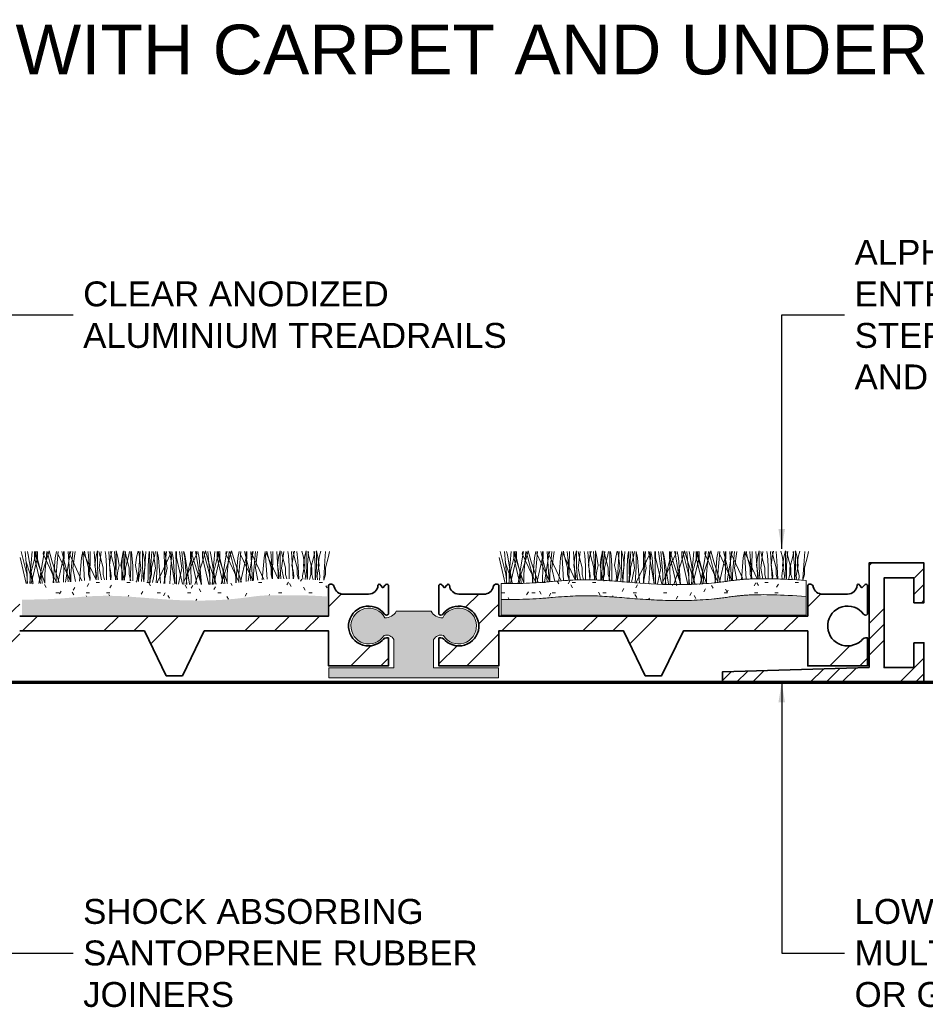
# Model space of a CAD drawing. Header units: millimetres. Extents: x -125 to 137, y -35 to 67.
# Tile 3 of 4: x -16 to 75, y -32 to 67. Entities that reach past the tile are written whole.
import ezdxf

# ---------------------------------------------------------------- set-up
doc = ezdxf.new("R2010")
doc.units = ezdxf.units.MM
for name, color, linetype, lineweight in [('FS-DETAIL', 3, 'Continuous', 35), ('FS-DETAIL-HATCH', 253, 'Continuous', 13), ('FS-DETAIL-THIN', 8, 'Continuous', 18), ('FS-DETAIL-WIDE', 4, 'Continuous', 70), ('FS-TEXT', 7, 'Continuous', 25)]:
    doc.layers.add(name, color=color, linetype=linetype, lineweight=lineweight)
doc.styles.add('Arial', font='arial.ttf', dxfattribs={"height": 2.5})
doc.dimstyles.new('Diagonal_2.5mm Arial$7', dxfattribs={"dimtxt": 2.5, "dimasz": 2, "dimexe": 2.5, "dimexo": 5, "dimgap": 1, "dimtad": 0, "dimzin": 0, "dimdsep": 46, "dimtxsty": 'Arial', "dimcen": 2, "dimdle": 4, "dimclrd": 1, "dimclre": 256, "dimclrt": 7, "dimaunit": 1, "dimadec": 0, "dimazin": 0, "dimtfac": 1, "dimtix": 1, "dimtmove": 2, "dimatfit": 3, "dimfxl": 1, "dimtvp": 1, "dimtolj": 1, "dimtzin": 0, "dimarcsym": 0})
pattern_1 = [(0, (-1470.8848, -3314.3196), (4.064, 1.016), [0.335, -2.713, 0.335, -2.713, -16.256]), (0, (-1470.8848, -3314.3196), (4.064, 1.016), [-6.096, 0.335, -5.761, 0.335, -2.713, -7.112]), (0, (-1470.8848, -3314.3196), (4.064, 1.016), [-15.24, 0.335, -1.697, 0.335, -4.745]), (120, (-1469.3608, -3313.8116), (-2.9118818, 3.01152724), [0.335, -2.713, 0.335, -2.713, -16.256]), (120, (-1469.3608, -3313.8116), (-2.9118818, 3.01152724), [-6.096, 0.335, -5.761, 0.335, -2.713, -7.112]), (120, (-1469.3608, -3313.8116), (-2.9118818, 3.01152724), [-15.24, 0.335, -1.697, 0.335, -4.745]), (240, (-1468.8528, -3311.7796), (-1.1521182, -4.02752724), [0.335, -2.713, 0.335, -2.713, -16.256]), (240, (-1468.8528, -3311.7796), (-1.1521182, -4.02752724), [-6.096, 0.335, -5.761, 0.335, -2.713, -7.112]), (240, (-1468.8528, -3311.7796), (-1.1521182, -4.02752724), [-15.24, 0.335, -1.697, 0.335, -4.745])]

# ---------------------------------------------------------------- blocks, each defined once
blk = doc.blocks.new('CARPET_H_PROFILE_ALPHA')
at = {"layer": 'FS-DETAIL-HATCH'}
for p, q in [((-43.782, -55.422), (-44.358, -53.147)), ((-43.731, -55.422), (-43.931, -53.147)), ((-43.631, -53.509), (-43.713, -53.147)), ((-43.445, -55.422), (-43.244, -53.147)), ((-43.393, -55.422), (-42.818, -53.147)), ((-42.994, -53.772), (-42.994, -53.145)), ((-42.695, -54.184), (-42.994, -53.145)), ((-42.319, -55.422), (-42.894, -53.147)), ((-42.718, -53.772), (-42.718, -53.147)), ((-42.132, -53.397), (-42.091, -53.147)), ((-42.08, -53.508), (-41.999, -53.147)), ((-41.981, -55.422), (-41.781, -53.147)), ((-41.856, -54.184), (-41.543, -53.1)), ((-41.157, -55.422), (-41.733, -53.147)), ((-41.231, -54.184), (-41.543, -53.1)), ((-40.918, -53.809), (-40.789, -53.147)), ((-40.82, -55.422), (-40.619, -53.147)), ((-40.669, -53.397), (-40.628, -53.147)), ((-39.694, -55.422), (-40.269, -53.147)), ((-40.093, -53.772), (-40.093, -53.147)), ((-40.03, -53.147), (-40.093, -56.247)), ((-39.442, -56.198), (-39.631, -53.147)), ((-39.507, -53.397), (-39.466, -53.147)), ((-39.455, -53.508), (-39.374, -53.147)), ((-39.356, -55.422), (-39.156, -53.147)), ((-39.156, -54.822), (-38.935, -53.147)), ((-38.293, -53.809), (-38.167, -53.161)), ((-37.986, -56.084), (-38.167, -53.161)), ((-38.044, -53.397), (-38, -53.13)), ((-37.895, -53.659), (-38, -53.13)), ((-37.615, -53.147), (-37.543, -54.109)), ((-37.405, -53.147), (-37.464, -56.053)), ((-36.828, -56.016), (-37.006, -53.147)), ((-36.845, -53.734), (-36.681, -53.078)), ((-36.681, -53.434), (-36.681, -53.078)), ((-36.431, -53.659), (-36.534, -53.147)), ((-36.531, -54.822), (-36.31, -53.147)), ((-35.908, -53.147), (-35.856, -53.547)), ((-35.366, -56.002), (-35.543, -53.147)), ((-35.381, -53.734), (-35.231, -53.134)), ((-35.27, -53.659), (-35.372, -53.147)), ((-34.99, -53.147), (-34.918, -54.109)), ((-34.637, -53.734), (-34.801, -53.078)), ((-34.801, -53.434), (-34.801, -53.078)), ((-34.22, -53.734), (-34.056, -53.078)), ((-34.11, -53.147), (-34.163, -53.547)), ((-34.056, -53.434), (-34.056, -53.078)), ((-33.866, -53.147), (-33.938, -54.109)), ((-33.806, -53.659), (-33.909, -53.147)), ((-33.587, -53.659), (-33.484, -53.147)), ((-33.338, -53.434), (-33.338, -53.147)), ((-33.283, -53.147), (-33.231, -53.547)), ((-32.756, -53.734), (-32.606, -53.134)), ((-32.326, -54.822), (-32.547, -53.147)), ((-32.403, -53.147), (-32.475, -54.109)), ((-32.012, -53.734), (-32.176, -53.078)), ((-32.176, -53.434), (-32.176, -53.078)), ((-32.039, -56.198), (-31.851, -53.147)), ((-31.485, -53.147), (-31.538, -53.547)), ((-31.452, -53.147), (-31.388, -56.247)), ((-31.241, -53.147), (-31.313, -54.109)), ((-30.863, -54.822), (-31.083, -53.147)), ((-30.962, -53.659), (-30.859, -53.147)), ((-30.713, -53.434), (-30.713, -53.147)), ((-30.563, -53.809), (-30.693, -53.147)), ((-29.988, -53.147), (-29.925, -56.247)), ((-29.701, -54.822), (-29.922, -53.147)), ((-29.778, -53.147), (-29.85, -54.109)), ((-29.401, -53.509), (-29.483, -53.147)), ((-29.424, -56.359), (-29.226, -53.161)), ((-29.349, -53.397), (-29.39, -53.147)), ((-29.1, -53.809), (-29.226, -53.161)), ((-28.827, -53.147), (-28.763, -56.247)), ((-28.763, -53.772), (-28.763, -53.147)), ((-28.238, -54.822), (-28.458, -53.147)), ((-28.037, -55.422), (-28.238, -53.147)), ((-27.938, -53.809), (-28.068, -53.147)), ((-27.938, -53.509), (-28.02, -53.147)), ((-27.699, -55.422), (-27.124, -53.147)), ((-27.363, -53.147), (-27.3, -56.247)), ((-27.3, -53.772), (-27.3, -53.145)), ((-27.001, -54.184), (-27.3, -53.145)), ((-26.776, -53.509), (-26.858, -53.147)), ((-26.724, -53.397), (-26.765, -53.147)), ((-26.475, -53.809), (-26.604, -53.147)), ((-26.162, -54.184), (-25.85, -53.1)), ((-26.138, -53.772), (-26.138, -53.147)), ((-25.463, -55.422), (-26.039, -53.147)), ((-25.538, -54.184), (-25.85, -53.1)), ((-25.412, -55.422), (-25.613, -53.147)), ((-25.313, -53.509), (-25.395, -53.147)), ((-25.126, -55.422), (-24.925, -53.147)), ((-25.074, -55.422), (-24.499, -53.147)), ((-24.675, -53.772), (-24.675, -53.145)), ((-24.376, -54.184), (-24.675, -53.145)), ((-24, -55.422), (-24.576, -53.147)), ((-24.399, -53.772), (-24.399, -53.147)), ((-23.813, -53.397), (-23.772, -53.147)), ((-23.762, -53.509), (-23.68, -53.147)), ((-23.663, -55.422), (-23.462, -53.147)), ((-23.537, -54.184), (-23.225, -53.1)), ((-22.838, -55.422), (-23.414, -53.147)), ((-22.913, -54.184), (-23.225, -53.1)), ((-22.599, -53.809), (-22.47, -53.147)), ((-22.501, -55.422), (-22.3, -53.147)), ((-22.35, -53.397), (-22.309, -53.147)), ((-21.375, -55.422), (-21.951, -53.147)), ((-21.774, -53.772), (-21.774, -53.147)), ((-21.711, -53.147), (-21.773, -56.175)), ((-21.13, -56.088), (-21.312, -53.147)), ((-21.188, -53.397), (-21.147, -53.147)), ((-21.137, -53.509), (-21.055, -53.147)), ((-21.038, -55.422), (-20.837, -53.147)), ((-20.837, -54.822), (-20.616, -53.147)), ((-19.974, -53.809), (-19.848, -53.161)), ((-19.675, -55.95), (-19.848, -53.161)), ((-19.725, -53.397), (-19.682, -53.13)), ((-19.576, -53.659), (-19.682, -53.13)), ((-19.296, -53.147), (-19.224, -54.109)), ((-19.086, -53.147), (-19.142, -55.91)), ((-18.516, -55.908), (-18.687, -53.147)), ((-18.526, -53.734), (-18.362, -53.078)), ((-18.362, -53.434), (-18.362, -53.078)), ((-18.113, -53.659), (-18.215, -53.147)), ((-18.212, -54.822), (-17.991, -53.147)), ((-17.589, -53.147), (-17.537, -53.547)), ((-17.053, -55.901), (-17.224, -53.147)), ((-17.063, -53.734), (-16.913, -53.134)), ((-16.951, -53.659), (-17.053, -53.147)), ((-16.671, -53.147), (-16.599, -54.109)), ((-16.028, -53.734), (-16.178, -53.134)), ((-15.901, -53.734), (-15.737, -53.078)), ((-15.737, -53.434), (-15.737, -53.078)), ((-15.488, -53.659), (-15.59, -53.147)), ((-15.502, -53.147), (-15.554, -53.547)), ((-14.978, -53.659), (-14.876, -53.147)), ((-14.964, -53.147), (-14.912, -53.547)), ((-14.729, -53.434), (-14.729, -53.078)), ((-14.565, -53.734), (-14.729, -53.078)), ((-14.438, -53.734), (-14.288, -53.134)), ((-13.794, -53.147), (-13.867, -54.109)), ((-13.515, -53.659), (-13.413, -53.147)), ((-43.851, -56.376), (-44.457, -53.772)), ((-43.127, -56.374), (-43.856, -54.184)), ((-43.154, -56.374), (-43.631, -53.509)), ((-43.324, -56.374), (-42.718, -53.772)), ((-42.391, -56.359), (-42.994, -53.772)), ((-41.973, -56.35), (-42.695, -54.184)), ((-42.582, -56.363), (-41.856, -54.184)), ((-42.556, -56.363), (-42.08, -53.508)), ((-40.82, -56.209), (-42.132, -53.397)), ((-40.533, -56.28), (-41.231, -54.184)), ((-41.118, -56.311), (-40.918, -53.809)), ((-40.679, -56.288), (-40.093, -53.772)), ((-39.364, -56.192), (-40.669, -53.397)), ((-39.91, -56.234), (-39.455, -53.508)), ((-38.244, -56.104), (-39.507, -53.397)), ((-38.478, -56.123), (-38.293, -53.809)), ((-36.821, -56.016), (-38.044, -53.397)), ((-37.595, -54.784), (-37.895, -53.659)), ((-37.543, -54.109), (-37.431, -55.909)), ((-36.957, -54.559), (-36.845, -53.734)), ((-36.681, -54.747), (-36.681, -53.434)), ((-36.131, -54.784), (-36.431, -53.659)), ((-35.856, -53.547), (-35.781, -54.597)), ((-35.494, -54.559), (-35.381, -53.734)), ((-34.97, -54.784), (-35.27, -53.659)), ((-34.918, -54.109), (-34.806, -55.909)), ((-34.801, -54.747), (-34.801, -53.434)), ((-34.524, -54.559), (-34.637, -53.734)), ((-34.332, -54.559), (-34.22, -53.734)), ((-34.163, -53.547), (-34.238, -54.597)), ((-34.056, -54.747), (-34.056, -53.434)), ((-33.938, -54.109), (-34.051, -55.909)), ((-33.887, -54.784), (-33.587, -53.659)), ((-33.506, -54.784), (-33.806, -53.659)), ((-33.338, -54.747), (-33.338, -53.434)), ((-33.231, -53.547), (-33.156, -54.597)), ((-32.869, -54.559), (-32.756, -53.734)), ((-32.475, -54.109), (-32.588, -55.909)), ((-32.176, -54.747), (-32.176, -53.434)), ((-31.899, -54.559), (-32.012, -53.734)), ((-31.538, -53.547), (-31.613, -54.597)), ((-31.313, -54.109), (-31.426, -55.909)), ((-31.262, -54.784), (-30.962, -53.659)), ((-30.713, -54.747), (-30.713, -53.434)), ((-30.662, -56.209), (-29.349, -53.397)), ((-30.362, -56.329), (-30.563, -53.809)), ((-29.85, -54.109), (-29.963, -55.909)), ((-28.916, -56.418), (-29.401, -53.509)), ((-28.891, -56.419), (-29.1, -53.809)), ((-28.14, -56.45), (-28.763, -53.772)), ((-28.037, -56.209), (-26.724, -53.397)), ((-27.45, -56.434), (-27.938, -53.509)), ((-27.726, -56.463), (-27.938, -53.809)), ((-26.669, -56.48), (-27.3, -53.772)), ((-26.235, -56.481), (-27.001, -54.184)), ((-26.926, -56.478), (-26.162, -54.184)), ((-26.288, -56.434), (-26.776, -53.509)), ((-26.261, -56.482), (-26.475, -53.809)), ((-25.511, -56.466), (-26.138, -53.772)), ((-24.786, -56.44), (-25.538, -54.184)), ((-24.825, -56.434), (-25.313, -53.509)), ((-25.023, -56.452), (-24.399, -53.772)), ((-24.063, -56.399), (-24.675, -53.772)), ((-23.648, -56.369), (-24.376, -54.184)), ((-24.28, -56.413), (-23.537, -54.184)), ((-24.246, -56.411), (-23.762, -53.509)), ((-22.501, -56.209), (-23.813, -53.397)), ((-22.231, -56.227), (-22.913, -54.184)), ((-22.798, -56.294), (-22.599, -53.809)), ((-22.349, -56.241), (-21.774, -53.772)), ((-21.096, -56.083), (-22.327, -53.447)), ((-21.576, -56.147), (-21.137, -53.509)), ((-19.986, -55.973), (-21.188, -53.397)), ((-20.148, -55.986), (-19.974, -53.809)), ((-18.553, -55.908), (-19.725, -53.397)), ((-19.276, -54.784), (-19.576, -53.659)), ((-19.224, -54.109), (-19.112, -55.909)), ((-18.638, -54.559), (-18.526, -53.734)), ((-18.362, -54.747), (-18.362, -53.434)), ((-17.813, -54.784), (-18.113, -53.659)), ((-17.537, -53.547), (-17.462, -54.597)), ((-17.175, -54.559), (-17.063, -53.734)), ((-16.651, -54.784), (-16.951, -53.659)), ((-16.599, -54.109), (-16.487, -55.909)), ((-15.916, -54.559), (-16.028, -53.734)), ((-16.013, -54.559), (-15.901, -53.734)), ((-15.737, -54.747), (-15.737, -53.434)), ((-15.554, -53.547), (-15.629, -54.597)), ((-15.188, -54.784), (-15.488, -53.659)), ((-15.278, -54.784), (-14.978, -53.659)), ((-14.912, -53.547), (-14.837, -54.597)), ((-14.729, -54.747), (-14.729, -53.434)), ((-14.453, -54.559), (-14.565, -53.734)), ((-14.55, -54.559), (-14.438, -53.734)), ((-13.867, -54.109), (-13.979, -55.909)), ((-13.815, -54.784), (-13.515, -53.659)), ((-38.882, -56.154), (-39.156, -54.822)), ((-37.595, -55.459), (-37.595, -54.784)), ((-36.845, -55.084), (-36.957, -54.559)), ((-36.77, -55.609), (-36.845, -55.084)), ((-36.605, -56.012), (-36.681, -54.747)), ((-36.287, -56.006), (-36.531, -54.822)), ((-36.131, -55.459), (-36.131, -54.784)), ((-35.781, -54.597), (-35.781, -55.797)), ((-35.381, -55.084), (-35.494, -54.559)), ((-35.306, -55.609), (-35.381, -55.084)), ((-34.97, -55.459), (-34.97, -54.784)), ((-34.877, -56.011), (-34.801, -54.747)), ((-34.712, -55.609), (-34.637, -55.084)), ((-34.637, -55.084), (-34.524, -54.559)), ((-34.22, -55.084), (-34.332, -54.559)), ((-34.238, -54.597), (-34.238, -55.797)), ((-34.145, -55.609), (-34.22, -55.084)), ((-33.977, -56.052), (-34.056, -54.747)), ((-33.887, -55.459), (-33.887, -54.784)), ((-33.506, -55.459), (-33.506, -54.784)), ((-33.418, -56.09), (-33.338, -54.747)), ((-33.156, -54.597), (-33.156, -55.797)), ((-32.756, -55.084), (-32.869, -54.559)), ((-32.681, -55.609), (-32.756, -55.084)), ((-32.599, -56.152), (-32.326, -54.822)), ((-32.262, -56.179), (-32.176, -54.747)), ((-32.087, -55.609), (-32.012, -55.084)), ((-32.012, -55.084), (-31.899, -54.559)), ((-31.613, -54.597), (-31.613, -55.797)), ((-31.262, -55.459), (-31.262, -54.784)), ((-31.16, -56.269), (-30.863, -54.822)), ((-30.805, -56.295), (-30.713, -54.747)), ((-30.016, -56.354), (-29.701, -54.822)), ((-28.569, -56.435), (-28.238, -54.822)), ((-20.591, -56.02), (-20.837, -54.822)), ((-19.276, -55.459), (-19.276, -54.784)), ((-18.526, -55.084), (-18.638, -54.559)), ((-18.451, -55.609), (-18.526, -55.084)), ((-18.292, -55.907), (-18.362, -54.747)), ((-17.989, -55.905), (-18.212, -54.822)), ((-17.813, -55.459), (-17.813, -54.784)), ((-17.462, -54.597), (-17.462, -55.797)), ((-17.063, -55.084), (-17.175, -54.559)), ((-16.988, -55.609), (-17.063, -55.084)), ((-16.651, -55.459), (-16.651, -54.784)), ((-16.103, -55.609), (-16.028, -55.084)), ((-16.028, -55.084), (-15.916, -54.559)), ((-15.901, -55.084), (-16.013, -54.559)), ((-15.826, -55.609), (-15.901, -55.084)), ((-15.664, -55.964), (-15.737, -54.747)), ((-15.629, -54.597), (-15.629, -55.797)), ((-15.278, -55.459), (-15.278, -54.784)), ((-15.188, -55.459), (-15.188, -54.784)), ((-14.837, -54.597), (-14.837, -55.797)), ((-14.805, -56.007), (-14.729, -54.747)), ((-14.64, -55.609), (-14.565, -55.084)), ((-14.565, -55.084), (-14.453, -54.559)), ((-14.438, -55.084), (-14.55, -54.559)), ((-14.363, -55.609), (-14.438, -55.084)), ((-13.815, -55.459), (-13.815, -54.784)), ((-43.698, -56.376), (-43.782, -55.422)), ((-43.731, -56.376), (-43.731, -55.422)), ((-43.477, -56.375), (-43.393, -55.422)), ((-43.445, -56.375), (-43.445, -55.422)), ((-42.237, -56.356), (-42.319, -55.422)), ((-41.981, -56.35), (-41.981, -55.422)), ((-41.079, -56.309), (-41.157, -55.422)), ((-40.82, -56.295), (-40.82, -55.422)), ((-40.82, -56.295), (-40.82, -56.209)), ((-39.625, -56.212), (-39.694, -55.422)), ((-39.356, -56.192), (-39.356, -55.422)), ((-37.427, -56.051), (-37.595, -55.459)), ((-37.431, -55.909), (-37.44, -56.052)), ((-36.807, -56.016), (-36.77, -55.609)), ((-35.979, -55.999), (-36.131, -55.459)), ((-35.781, -55.797), (-35.776, -55.996)), ((-35.342, -56.003), (-35.306, -55.609)), ((-34.814, -56.011), (-34.97, -55.459)), ((-34.806, -55.909), (-34.813, -56.011)), ((-34.675, -56.018), (-34.712, -55.609)), ((-34.238, -55.797), (-34.243, -56.039)), ((-34.184, -56.042), (-34.145, -55.609)), ((-34.053, -56.049), (-33.887, -55.459)), ((-34.051, -55.909), (-34.041, -56.049)), ((-33.326, -56.096), (-33.506, -55.459)), ((-33.156, -55.797), (-33.149, -56.109)), ((-32.73, -56.141), (-32.681, -55.609)), ((-32.588, -55.909), (-32.571, -56.154)), ((-32.033, -56.198), (-32.087, -55.609)), ((-31.613, -55.797), (-31.622, -56.232)), ((-31.483, -56.243), (-31.262, -55.459)), ((-31.426, -55.909), (-31.403, -56.25)), ((-30.662, -56.308), (-30.662, -56.209)), ((-29.963, -55.909), (-29.932, -56.359)), ((-29.925, -56.247), (-29.928, -56.36)), ((-28.763, -56.247), (-28.768, -56.426)), ((-28.037, -56.454), (-28.037, -55.422)), ((-28.037, -56.454), (-28.037, -56.209)), ((-27.791, -56.462), (-27.699, -55.422)), ((-27.3, -56.247), (-27.307, -56.474)), ((-25.372, -56.463), (-25.463, -55.422)), ((-25.412, -56.464), (-25.412, -55.422)), ((-25.165, -56.459), (-25.074, -55.422)), ((-25.126, -56.459), (-25.126, -55.422)), ((-23.915, -56.391), (-24, -55.422)), ((-23.663, -56.37), (-23.663, -55.422)), ((-22.762, -56.29), (-22.838, -55.422)), ((-22.501, -56.259), (-22.501, -55.422)), ((-22.501, -56.259), (-22.501, -56.209)), ((-21.314, -56.112), (-21.375, -55.422)), ((-21.038, -56.076), (-21.038, -55.422)), ((-19.148, -55.91), (-19.276, -55.459)), ((-18.478, -55.907), (-18.451, -55.609)), ((-17.687, -55.904), (-17.813, -55.459)), ((-17.462, -55.797), (-17.46, -55.903)), ((-17.014, -55.901), (-16.988, -55.609)), ((-16.52, -55.922), (-16.651, -55.459)), ((-16.487, -55.909), (-16.488, -55.924)), ((-16.073, -55.944), (-16.103, -55.609)), ((-15.857, -55.955), (-15.826, -55.609)), ((-15.629, -55.797), (-15.633, -55.966)), ((-15.424, -55.976), (-15.278, -55.459)), ((-15.036, -55.995), (-15.188, -55.459)), ((-14.837, -55.797), (-14.832, -56.005)), ((-14.603, -56.017), (-14.64, -55.609)), ((-14.401, -56.026), (-14.363, -55.609)), ((-13.981, -56.047), (-13.815, -55.459)), ((-13.979, -55.909), (-13.97, -56.048)), ((-29.432, -56.39), (-29.424, -56.359)), ((-27.458, -56.473), (-27.45, -56.434)), ((-26.298, -56.483), (-26.288, -56.434))]:
    blk.add_line(p, q, dxfattribs=at)

msp = doc.modelspace()

# ---------------------------------------------------------------- hatches: boundary and pattern name
at = {"layer": 'FS-DETAIL-HATCH'}
h = msp.add_hatch(dxfattribs=at)
h.set_pattern_fill('FP_3', color=256, style=0, pattern_type=2)
h.set_pattern_definition([(45, (-1470.885, -3314.3196), (-4.490128, 4.490128), []), (45, (-1469.298, -3314.3196), (9e-16, 8.980256), []), (45, (-1472.472, -3314.3196), (9e-16, 8.980256), [])])
h.paths.add_polyline_path([(54.988, 0), (75.188, 0), (75.188, 4), (74.188, 4), (74.188, 1.5), (71.188, 1.5), (71.188, 10.5), (74.188, 10.5), (74.188, 8), (75.188, 8), (75.188, 12), (69.688, 12), (69.688, 1.519), (54.988, 1.074)], flags=0)
h = msp.add_hatch(dxfattribs=at)
h.set_pattern_fill('FP_4', color=256, style=0, pattern_type=2)
h.set_pattern_definition(pattern_1)
h.paths.add_polyline_path([(2.639, 8.224), (3.798, 8.248), (4.946, 8.308), (6.075, 8.403), (7.175, 8.532), (8.31, 8.683), (9.798, 8.797), (12.006, 8.806), (15.303, 8.644), (15.303, 10.247), (12.006, 10.409), (9.798, 10.4), (8.31, 10.286), (7.175, 10.136), (6.075, 10.006), (4.946, 9.911), (3.798, 9.851), (2.639, 9.827), (1.234, 9.846), (0.333, 9.877), (-0.79, 9.938), (-2.927, 10.1), (-4.914, 10.253), (-5.869, 10.3), (-6.828, 10.315), (-7.835, 10.294), (-8.936, 10.233), (-11.452, 10.037), (-12.794, 9.965), (-14.112, 9.937), (-15.286, 9.933), (-15.286, 8.329), (-14.112, 8.333), (-12.794, 8.362), (-11.452, 8.434), (-8.936, 8.63), (-7.835, 8.691), (-6.828, 8.711), (-5.869, 8.696), (-4.914, 8.65), (-2.927, 8.497), (-0.79, 8.335), (0.333, 8.273), (1.481, 8.234)], flags=0)
h = msp.add_hatch(dxfattribs=at)
h.set_pattern_fill('FP_4', color=256, style=0, pattern_type=2)
h.set_pattern_definition(pattern_1)
h.paths.add_polyline_path([(50.704, 8.224), (51.863, 8.248), (53.011, 8.308), (54.14, 8.403), (55.24, 8.532), (56.376, 8.683), (57.863, 8.797), (60.071, 8.806), (63.368, 8.644), (63.368, 10.247), (60.071, 10.409), (57.863, 10.4), (56.376, 10.286), (55.24, 10.136), (54.14, 10.006), (53.011, 9.911), (51.863, 9.851), (50.704, 9.827), (49.546, 9.838), (48.399, 9.877), (47.275, 9.938), (45.139, 10.1), (43.151, 10.253), (42.196, 10.3), (41.237, 10.315), (40.23, 10.294), (39.129, 10.233), (36.614, 10.037), (35.272, 9.965), (33.953, 9.937), (32.78, 9.933), (32.78, 8.329), (33.953, 8.333), (35.272, 8.362), (36.614, 8.434), (39.129, 8.63), (40.23, 8.691), (41.237, 8.711), (42.196, 8.696), (43.151, 8.65), (45.139, 8.497), (47.275, 8.335), (48.399, 8.273), (49.546, 8.234)], flags=0)
at = {"layer": 'FS-DETAIL-HATCH', "lineweight": 18}
h = msp.add_hatch(dxfattribs=at)
h.set_pattern_fill('FP_1', color=256, style=0, pattern_type=2)
h.set_pattern_definition([(45, (-1489.888, -3330.239), (14.142136, -9e-16), [20, 0]), (45, (-1486.888, -3330.239), (14.142136, -9e-16), [20, 0]), (45, (-1483.888, -3330.239), (14.142136, -9e-16), [20, 0])])
h.paths.add_polyline_path([(0.798, 0.675), (2.985, 5.175), (15.467, 5.175), (15.467, 1.675), (21.467, 1.675), (21.467, 4.475), (21.326, 4.492), (21.185, 4.473), (21.053, 4.421), (20.939, 4.337), (20.848, 4.228), (20.439, 3.927), (19.968, 3.739), (19.464, 3.675), (18.96, 3.74), (18.489, 3.93), (18.082, 4.232), (17.763, 4.628), (17.554, 5.091), (17.469, 5.591), (17.512, 6.097), (17.681, 6.576), (17.965, 6.996), (18.347, 7.332), (18.8, 7.561), (19.296, 7.668), (19.803, 7.646), (20.289, 7.498), (20.722, 7.232), (21.16, 6.791), (21.215, 6.771), (21.272, 6.765), (21.33, 6.773), (21.383, 6.796), (21.43, 6.83), (21.467, 6.875), (21.467, 9.775), (21.409, 9.841), (21.328, 9.872), (21.241, 9.862), (21.202, 9.841), (20.9, 9.505), (20.628, 9.838), (20.559, 9.864), (20.486, 9.852), (20.455, 9.833), (20.412, 9.773), (20.374, 9.535), (20.276, 9.316), (20.124, 9.129), (19.93, 8.988), (19.706, 8.901), (19.467, 8.875), (16.955, 8.875), (16.744, 8.894), (16.543, 8.959), (16.361, 9.068), (16.208, 9.215), (16.091, 9.392), (15.963, 9.742), (15.908, 9.803), (15.841, 9.848), (15.764, 9.874), (15.683, 9.88), (15.603, 9.865), (15.529, 9.831), (15.467, 9.779), (15.467, 6.675), (-15.533, 6.675), (-15.533, 9.779), (-15.596, 9.831), (-15.669, 9.865), (-15.749, 9.88), (-15.83, 9.874), (-15.907, 9.848), (-15.975, 9.803), (-16.029, 9.742), (-16.069, 9.657), (-16.084, 9.591), (-16.158, 9.392), (-16.274, 9.215), (-16.427, 9.068), (-16.609, 8.959), (-16.811, 8.894), (-17.022, 8.875), (-19.533, 8.875), (-19.772, 8.901), (-19.996, 8.988), (-20.191, 9.129), (-20.342, 9.316), (-20.44, 9.535), (-20.478, 9.773), (-20.521, 9.833), (-20.588, 9.863), (-20.662, 9.856), (-20.694, 9.838), (-20.966, 9.505), (-21.269, 9.841), (-21.35, 9.872), (-21.437, 9.861), (-21.476, 9.841), (-21.533, 9.775), (-21.533, 6.875), (-21.496, 6.83), (-21.45, 6.796), (-21.396, 6.773), (-21.339, 6.765), (-21.257, 6.779), (-21.227, 6.791), (-21.158, 6.845), (-21.128, 6.878), (-20.788, 7.232), (-20.355, 7.498), (-19.87, 7.646), (-19.363, 7.668), (-18.866, 7.561), (-18.404, 7.324), (-18.032, 6.996), (-17.747, 6.576), (-17.578, 6.097), (-17.535, 5.591), (-17.621, 5.091), (-17.829, 4.628), (-18.148, 4.232), (-18.556, 3.93), (-19.027, 3.74), (-19.53, 3.675), (-20.034, 3.739), (-20.522, 3.939), (-20.914, 4.228), (-21.005, 4.337), (-21.158, 4.436), (-21.252, 4.473), (-21.392, 4.492), (-21.533, 4.475), (-21.533, 1.675), (-15.533, 1.675), (-15.533, 5.175), (-3.015, 5.175), (-0.828, 0.675)], flags=0)
h = msp.add_hatch(dxfattribs=at)
h.set_pattern_fill('FP_1', color=256, style=0, pattern_type=2)
h.set_pattern_definition([(45, (-1441.822, -3330.239), (14.142136, -9e-16), [20, 0]), (45, (-1438.822, -3330.239), (14.142136, -9e-16), [20, 0]), (45, (-1435.822, -3330.239), (14.142136, -9e-16), [20, 0])])
h.paths.add_polyline_path([(48.863, 0.675), (51.05, 5.175), (63.532, 5.175), (63.532, 1.675), (69.532, 1.675), (69.532, 4.475), (69.391, 4.492), (69.25, 4.473), (69.119, 4.421), (69.004, 4.337), (68.913, 4.228), (68.504, 3.927), (68.033, 3.739), (67.529, 3.675), (67.026, 3.74), (66.555, 3.93), (66.147, 4.232), (65.828, 4.628), (65.619, 5.091), (65.534, 5.591), (65.577, 6.097), (65.746, 6.576), (66.031, 6.996), (66.412, 7.332), (66.865, 7.561), (67.361, 7.668), (67.869, 7.646), (68.354, 7.498), (68.787, 7.232), (69.225, 6.791), (69.28, 6.771), (69.338, 6.765), (69.395, 6.773), (69.449, 6.796), (69.495, 6.83), (69.532, 6.875), (69.532, 9.775), (69.475, 9.841), (69.393, 9.872), (69.306, 9.862), (69.268, 9.841), (68.965, 9.505), (68.693, 9.838), (68.624, 9.864), (68.552, 9.852), (68.52, 9.833), (68.477, 9.773), (68.439, 9.535), (68.341, 9.316), (68.189, 9.129), (67.995, 8.988), (67.771, 8.901), (67.532, 8.875), (65.02, 8.875), (64.809, 8.894), (64.608, 8.959), (64.426, 9.068), (64.273, 9.215), (64.156, 9.392), (64.028, 9.742), (63.974, 9.803), (63.906, 9.848), (63.829, 9.874), (63.748, 9.88), (63.668, 9.865), (63.594, 9.831), (63.532, 9.779), (63.532, 6.675), (32.532, 6.675), (32.532, 9.779), (32.47, 9.831), (32.396, 9.865), (32.316, 9.88), (32.235, 9.874), (32.158, 9.848), (32.09, 9.803), (32.036, 9.742), (31.996, 9.657), (31.982, 9.591), (31.908, 9.392), (31.791, 9.215), (31.638, 9.068), (31.456, 8.959), (31.255, 8.894), (31.044, 8.875), (28.532, 8.875), (28.293, 8.901), (28.069, 8.988), (27.875, 9.129), (27.723, 9.316), (27.625, 9.535), (27.587, 9.773), (27.544, 9.833), (27.477, 9.863), (27.404, 9.856), (27.371, 9.838), (27.099, 9.505), (26.796, 9.841), (26.715, 9.872), (26.628, 9.861), (26.589, 9.841), (26.532, 9.775), (26.532, 6.875), (26.569, 6.83), (26.615, 6.796), (26.669, 6.773), (26.726, 6.765), (26.808, 6.779), (26.839, 6.791), (26.907, 6.845), (26.937, 6.878), (27.277, 7.232), (27.71, 7.498), (28.195, 7.646), (28.703, 7.668), (29.199, 7.561), (29.661, 7.324), (30.033, 6.996), (30.318, 6.576), (30.487, 6.097), (30.53, 5.591), (30.445, 5.091), (30.236, 4.628), (29.917, 4.232), (29.509, 3.93), (29.038, 3.74), (28.535, 3.675), (28.031, 3.739), (27.544, 3.939), (27.151, 4.228), (27.06, 4.337), (26.907, 4.436), (26.814, 4.473), (26.673, 4.492), (26.532, 4.475), (26.532, 1.675), (32.532, 1.675), (32.532, 5.175), (45.05, 5.175), (47.237, 0.675)], flags=0)
at = {"layer": 'FS-DETAIL-HATCH'}
for points in [[(-2.927, 6.751), (15.303, 6.751), (15.303, 8.644), (13.118, 8.751), (9.206, 8.751), (8.31, 8.683), (7.175, 8.532), (6.075, 8.403), (4.946, 8.308), (3.798, 8.248), (2.639, 8.224), (1.234, 8.243), (0.333, 8.273), (-0.79, 8.335), (-2.927, 8.497), (-4.914, 8.65), (-5.869, 8.696), (-6.828, 8.711), (-8.066, 8.678), (-8.936, 8.63), (-11.452, 8.434), (-12.794, 8.362), (-14.112, 8.333), (-15.286, 8.329), (-15.286, 6.751), (-3.936, 6.751)], [(32.78, 6.751), (63.368, 6.751), (63.368, 8.644), (61.183, 8.751), (57.271, 8.751), (56.376, 8.683), (55.24, 8.532), (54.14, 8.403), (53.011, 8.308), (51.863, 8.248), (50.704, 8.224), (49.546, 8.234), (48.399, 8.273), (47.275, 8.335), (45.139, 8.497), (43.151, 8.65), (42.196, 8.696), (41.237, 8.711), (40.23, 8.691), (39.129, 8.63), (36.614, 8.434), (35.272, 8.362), (33.782, 8.333), (32.78, 8.329)], [(15.495, 0.484), (32.503, 0.484), (32.503, 1.484), (25.999, 1.484), (25.999, 4.307), (26.101, 4.471), (26.24, 4.605), (26.406, 4.702), (26.592, 4.756), (26.785, 4.763), (26.973, 4.723), (27.256, 4.376), (27.615, 4.109), (28.03, 3.939), (28.473, 3.877), (28.918, 3.926), (29.337, 4.084), (29.704, 4.34), (29.997, 4.679), (30.196, 5.08), (30.29, 5.528), (30.274, 5.965), (30.147, 6.395), (29.919, 6.78), (29.602, 7.096), (29.217, 7.324), (28.787, 7.45), (28.339, 7.466), (27.902, 7.371), (27.501, 7.171), (27.163, 6.878), (26.907, 6.51), (26.626, 6.518), (26.356, 6.592), (26.11, 6.728), (25.904, 6.918), (25.748, 7.151), (22.251, 7.151), (22.095, 6.918), (21.888, 6.728), (21.643, 6.592), (21.372, 6.518), (21.092, 6.51), (20.836, 6.878), (20.498, 7.171), (20.097, 7.371), (19.659, 7.466), (19.212, 7.45), (18.782, 7.324), (18.397, 7.096), (18.08, 6.78), (17.851, 6.395), (17.725, 5.965), (17.708, 5.518), (17.802, 5.08), (18.002, 4.679), (18.294, 4.34), (18.662, 4.084), (19.081, 3.926), (19.526, 3.877), (19.969, 3.939), (20.383, 4.109), (20.743, 4.376), (21.025, 4.723), (21.214, 4.763), (21.407, 4.756), (21.592, 4.702), (21.759, 4.605), (21.898, 4.471), (21.999, 4.307), (21.999, 1.484), (15.495, 1.484), (15.495, 1.399)]]:
    msp.add_hatch(color=256, dxfattribs=at).paths.add_polyline_path(points, flags=0)

# ---------------------------------------------------------------- linework, layer by layer
at = {"layer": 'FS-DETAIL'}
msp.add_lwpolyline([(74.188, 4), (74.188, 1.5), (71.188, 1.5), (71.188, 10.5), (74.188, 10.5), (74.188, 8), (75.188, 8), (75.188, 12), (69.688, 12), (69.688, 1.519), (54.988, 1.074), (54.988, 0), (75.188, 0), (75.188, 4)], close=True, dxfattribs=at)
at = {"layer": 'FS-DETAIL', "flags": 128}
msp.add_lwpolyline([(-15.533, 6.675), (15.467, 6.675), (15.467, 9.779, -0.649557), (16.017, 9.591, 0.350736), (16.955, 8.875), (19.467, 8.875, 0.411806), (20.412, 9.773, -0.667183), (20.675, 9.782), (20.9, 9.505), (21.145, 9.776, -0.609352), (21.467, 9.775), (21.467, 6.875, -0.537045), (21.073, 6.866, 2.643619), (20.848, 4.228, -0.321512), (21.467, 4.475), (21.467, 1.675), (15.467, 1.675), (15.467, 5.175), (2.985, 5.175), (0.798, 0.675), (-0.828, 0.675), (-3.015, 5.175), (-15.533, 5.175)], format="xyb", dxfattribs=at)
msp.add_lwpolyline([(26.532, 4.475), (26.532, 1.675), (32.532, 1.675), (32.532, 5.175), (45.05, 5.175), (47.237, 0.675), (48.863, 0.675), (51.05, 5.175), (63.532, 5.175), (63.532, 1.675), (69.532, 1.675), (69.532, 4.475, 0.321512), (68.913, 4.228, -2.643619), (69.139, 6.866, 0.537045), (69.532, 6.875), (69.532, 9.775, 0.609352), (69.21, 9.776), (68.965, 9.505), (68.74, 9.782, 0.667183), (68.477, 9.773, -0.411806), (67.532, 8.875), (65.02, 8.875, -0.350736), (64.082, 9.591, 0.649557), (63.532, 9.779), (63.532, 6.675), (32.532, 6.675), (32.532, 9.779, 0.649557), (31.982, 9.591, -0.350736), (31.044, 8.875), (28.532, 8.875, -0.411806), (27.587, 9.773, 0.667183), (27.324, 9.782), (27.099, 9.505), (26.854, 9.776, 0.609352), (26.532, 9.775), (26.532, 6.875, 0.537045), (26.925, 6.866, -2.643619), (27.151, 4.228, 0.321512)], format="xyb", close=True, dxfattribs=at)
at = {"layer": 'FS-DETAIL-THIN'}
for p, q in [((32.78, 9.933), (32.78, 8.329)), ((63.368, 8.644), (63.368, 10.247)), ((32.78, 8.329), (32.78, 6.751)), ((63.368, 6.751), (63.368, 8.644)), ((32.78, 6.751), (63.368, 6.751))]:
    msp.add_line(p, q, dxfattribs=at)
msp.add_lwpolyline([(21.092, 6.51, 3.756426), (21.025, 4.723, -0.383682), (21.999, 4.307), (21.999, 1.484), (15.495, 1.484), (15.495, 0.484), (32.503, 0.484), (32.503, 1.484), (25.999, 1.484), (25.999, 4.307, -0.383682), (26.973, 4.723, 3.756426), (26.907, 6.51, -0.306695), (25.748, 7.151), (22.251, 7.151, -0.306695)], format="xyb", close=True, dxfattribs=at)
for points, knots in [([(63.368, 10.247), (62.088, 10.33), (60.423, 10.414), (59.014, 10.427), (58.334, 10.414), (57.856, 10.401), (57.423, 10.381), (57.047, 10.353), (56.76, 10.326), (56.54, 10.303), (56.375, 10.286), (56.109, 10.258), (55.826, 10.219), (55.514, 10.172), (55.241, 10.135), (54.962, 10.101), (54.599, 10.056), (53.959, 9.984), (52.636, 9.874), (49.933, 9.776), (47.223, 9.927), (45.132, 10.101), (44.124, 10.185), (43.147, 10.257), (42.196, 10.305), (41.245, 10.321), (40.246, 10.301), (39.15, 10.24), (38.13, 10.155), (37.274, 10.086), (36.396, 10.02), (35.272, 9.956), (33.923, 9.934), (33.147, 9.93), (32.78, 9.933)], [0, 0, 0, 0, 0.041667, 0.0625, 0.072917, 0.083333, 0.09375, 0.104167, 0.114583, 0.119792, 0.125, 0.130208, 0.145833, 0.15625, 0.166667, 0.177083, 0.1875, 0.208333, 0.25, 0.333333, 0.5, 0.541667, 0.583333, 0.625, 0.666667, 0.708333, 0.75, 0.791667, 0.833333, 0.854167, 0.875, 0.916667, 0.958333, 1, 1, 1, 1]), ([(32.78, 8.329), (33.147, 8.327), (33.923, 8.331), (35.272, 8.353), (36.396, 8.416), (37.274, 8.482), (38.13, 8.552), (39.15, 8.637), (40.611, 8.718), (42.194, 8.717), (43.787, 8.61), (45.133, 8.497), (46.178, 8.41), (47.269, 8.332), (48.395, 8.27), (49.544, 8.23), (51.092, 8.214), (52.635, 8.27), (53.959, 8.38), (54.599, 8.452), (54.962, 8.497), (55.241, 8.532), (55.514, 8.569), (55.782, 8.609), (56.061, 8.648), (56.319, 8.678), (56.54, 8.7), (56.76, 8.722), (57.047, 8.749), (57.423, 8.778), (57.856, 8.798), (58.334, 8.811), (59.014, 8.823), (60.423, 8.811), (62.088, 8.727), (63.368, 8.644)], [0, 0, 0, 0, 0.041667, 0.083333, 0.125, 0.145833, 0.166667, 0.208333, 0.25, 0.333333, 0.416667, 0.458333, 0.5, 0.541667, 0.583333, 0.625, 0.666667, 0.75, 0.791667, 0.8125, 0.822917, 0.833333, 0.84375, 0.854167, 0.864583, 0.875, 0.880208, 0.885417, 0.895833, 0.90625, 0.916667, 0.927083, 0.9375, 0.958333, 1, 1, 1, 1])]:
    msp.add_open_spline(points, degree=3, knots=knots, dxfattribs=at)
at = {"layer": 'FS-DETAIL-WIDE', "lineweight": 70}
msp.add_line((114.537, 0), (-114.537, 0), dxfattribs=at)

# ---------------------------------------------------------------- block references
at = {"layer": 'FS-DETAIL-HATCH'}
for p in [(28.96, 66.31), (77.025, 66.31)]:
    msp.add_blockref('CARPET_H_PROFILE_ALPHA', p, dxfattribs=at)

# ---------------------------------------------------------------- texts
at = {"layer": 'FS-TEXT', "insert": (-85.036, 62.78), "char_height": 5, "width": 221.07233, "attachment_point": 4, "line_spacing_factor": 0.938532, "style": 'Arial', "bg_fill": 3, "box_fill_scale": 1.25, "bg_fill_color": 7, "bg_fill_transparency": 0}
msp.add_mtext('{\\C7;DETAIL 3: REBATED WITH CARPET AND UNDERLAY (ALPHA2)}', dxfattribs=at)
at = {"layer": 'FS-TEXT', "char_height": 2.5, "attachment_point": 4, "style": 'Arial'}
for s, insert in [('ALPHA 2\\PENTRANCE MAT WITH CHARCOAL\\PSTEP INFILLS FOR OPTIMUM DIRT\\PAND MOISTURE REMOVAL', (68.232, 36.907)), ('CLEAR ANODIZED\\PALUMINIUM TREADRAILS', (-9.163, 36.907)), ('SHOCK ABSORBING\\PSANTOPRENE RUBBER\\PJOINERS', (-9.163, -27.16)), ('LOW PROFILE\\PMULTIFRAME TMMF12 SCREWED\\POR GLUED TO FLOOR', (68.232, -27.16))]:
    msp.add_mtext(s, dxfattribs=dict(at, insert=insert))

# ---------------------------------------------------------------- leaders
at = {"layer": 'FS-TEXT', "annotation_type": 0, "has_hookline": 1, "hookline_direction": 1}
for points, text_width in [([(-29.704, 8.853), (-29.704, 36.907), (-10.163, 36.907)], 42.316), ([(60.921, 13.404), (60.921, 36.907), (67.232, 36.907)], 57.597), ([(-24.084, 0), (-24.084, -27.16), (-10.163, -27.16)], 39.388), ([(60.921, 0), (60.921, -27.16), (67.232, -27.16)], 56.018)]:
    msp.add_leader(points, dimstyle='Diagonal_2.5mm Arial$7', override={"dimscale": 0}, dxfattribs=dict(at, text_width=text_width))

doc.saveas('drawing.dxf')
